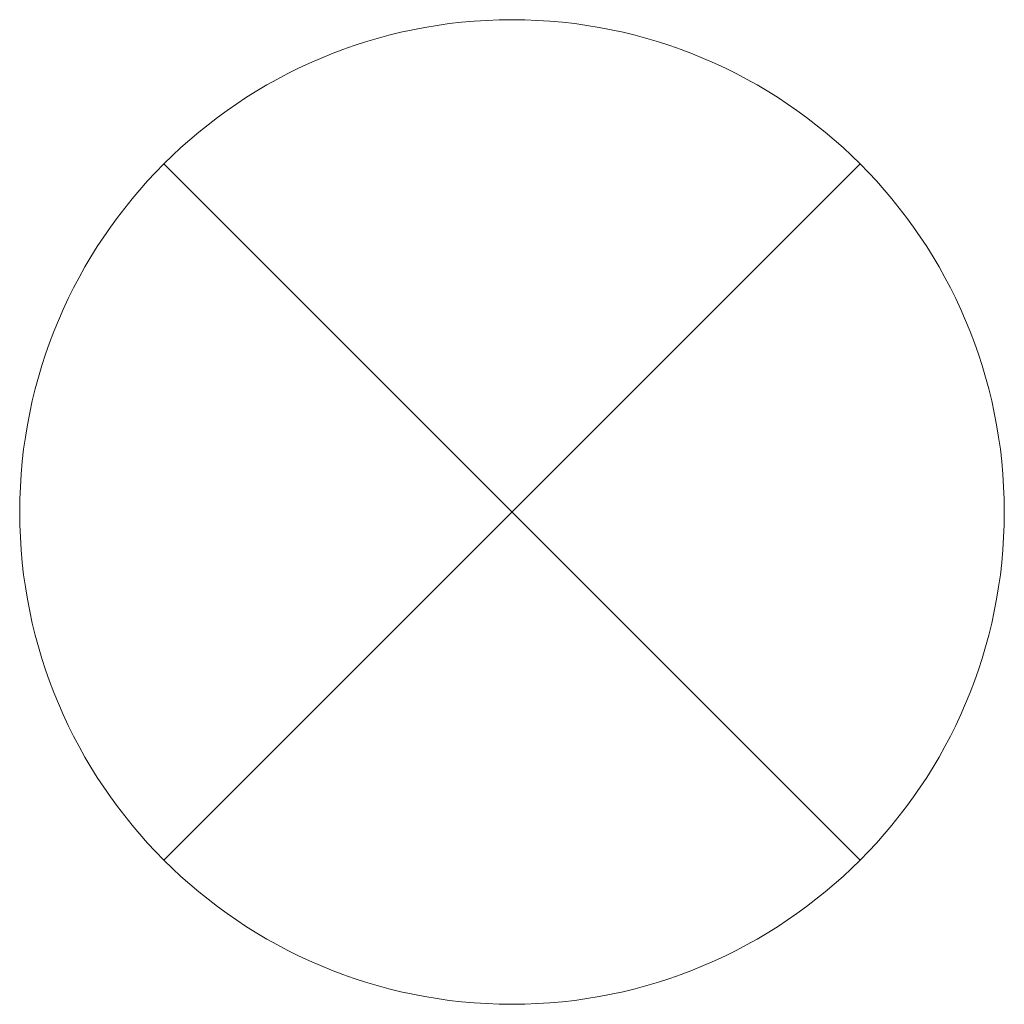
# Model space of a CAD drawing. Header units: metres. Extents: x -0.00075 to 0.00075, y -0.00075 to 0.00075.
import ezdxf

# ---------------------------------------------------------------- set-up
doc = ezdxf.new("R2010")
doc.units = ezdxf.units.M
doc.header["$MEASUREMENT"] = 0
doc.layers.add('FLT_Tragseil_Leuchte an Tragseil_sym', color=5, linetype='Continuous', lineweight=5)

msp = doc.modelspace()

# ---------------------------------------------------------------- linework, layer by layer
at = {"layer": 'FLT_Tragseil_Leuchte an Tragseil_sym'}
for p, q in [((-0.0005303, 0.0005303), (0.0005303, -0.0005303)), ((0.0005303, 0.0005303), (-0.0005303, -0.0005303))]:
    msp.add_line(p, q, dxfattribs=at)
msp.add_circle((0, 0), 0.0007499, dxfattribs=at)

doc.saveas('drawing.dxf')
